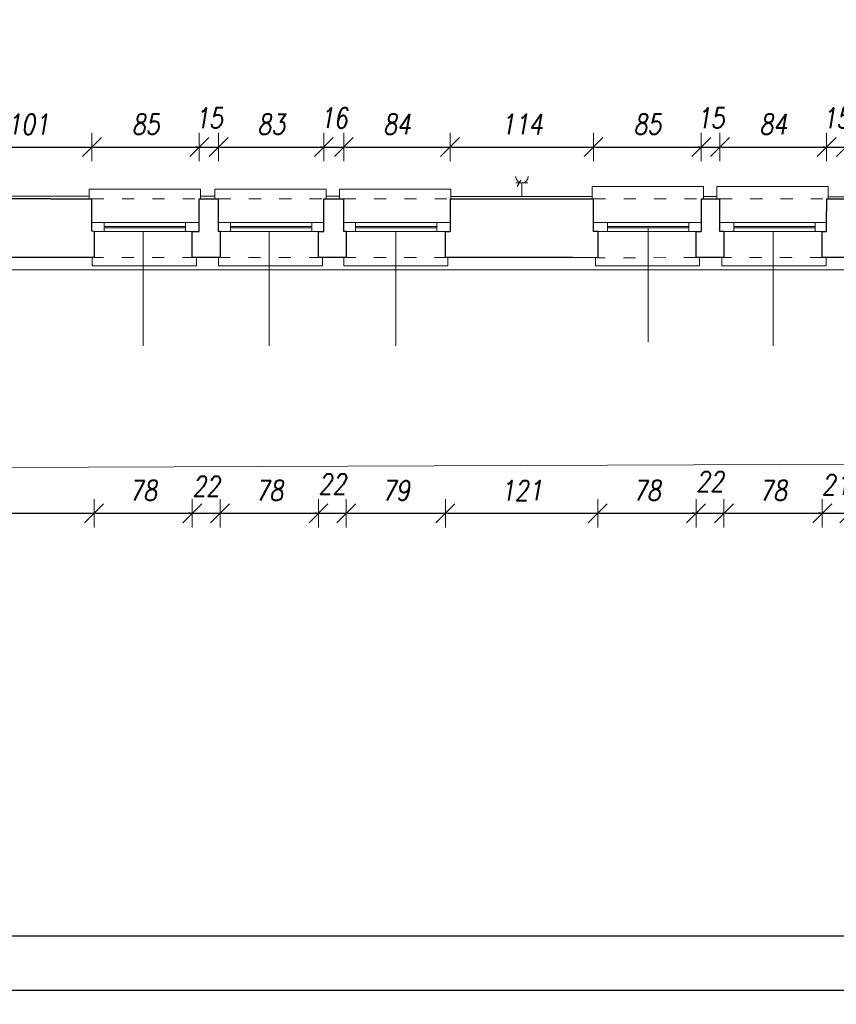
# Model space of a CAD drawing. Header units: millimetres. Extents: x -58431 to 28973, y -32170 to 9431.
# Tile 25 of 54: x -28274 to -21807, y -32170 to -24376. Entities that reach past the tile are written whole.
import ezdxf

# ---------------------------------------------------------------- set-up
doc = ezdxf.new("R2010")
doc.units = ezdxf.units.MM
doc.header["$LTSCALE"] = 8
doc.linetypes.add('ACAD_ISO03W100', pattern=[30, 12, -18])
doc.layers.get('Defpoints').update_dxf_attribs({"lineweight": 0})
for name, color, linetype, lineweight in [('A_DIMEN', 7, 'Continuous', 0), ('BAM_OPISY POWIERZCHNI', 40, 'Continuous', 0), ('instalacje', 6, 'Continuous', 0), ('parter_widok', 4, 'Continuous', 0), ('piętro_dzwi i okna', 3, 'Continuous', 0), ('piętro_parapet', 6, 'Continuous', 0), ('piętro_podciąg', 2, 'ACAD_ISO03W100', 0), ('piętro_rzut', 7, 'Continuous', 30), ('piętro_widok', 4, 'Continuous', 0), ('RZUT_wymiarowanie', 2, 'Continuous', 0), ('wymiarowanie', 4, 'Continuous', 0)]:
    doc.layers.add(name, color=color, linetype=linetype, lineweight=lineweight)
doc.styles.add('ROMANS1', font='romans.shx', dxfattribs={"width": 0.8, "oblique": 10})
doc.dimstyles.new('NARCH100', dxfattribs={"dimscale": 100, "dimtxt": 1.6, "dimasz": 0.15, "dimexe": 0, "dimexo": 0, "dimgap": 1, "dimtad": 1, "dimdec": 0, "dimlfac": 0.1, "dimrnd": 1, "dimdsep": 46, "dimtxsty": 'ROMANS1', "dimblk": 'wym', "dimcen": -1.5, "dimse1": 1, "dimse2": 1, "dimclrd": 4, "dimclre": 4, "dimclrt": 3, "dimadec": 0, "dimazin": 0, "dimtfac": 0.04, "dimtdec": 0, "dimtmove": 2, "dimatfit": 3, "dimldrblk": 'wym', "dimfxl": 0, "dimtolj": 1, "dimarcsym": 0})

# ---------------------------------------------------------------- blocks, each defined once
blk = doc.blocks.new('wym')
at = {"layer": 'A_DIMEN', "color": 4, "ltscale": 100}
for p, q in [((0, -7.5), (0, 7.5)), ((-5, -5), (5, 5)), ((-5, 0), (5, 0))]:
    blk.add_line(p, q, dxfattribs=at)
blk = doc.blocks.new('*D89')
at = {"layer": 'Defpoints', "color": 0, "transparency": 16777216}
for p in [(-29907.7, -26258.7), (-27685.3, -26258.7), (-27685.3, -28282.8)]:
    blk.add_point(p, dxfattribs=at)
at = {"layer": 'piętro_widok', "color": 4, "lineweight": -2, "transparency": 16777216}
blk.add_line((-29892.7, -28282.8), (-27700.3, -28282.8), dxfattribs=at)
at = {"layer": 'piętro_widok', "color": 4, "lineweight": -2, "transparency": 16777216, "xscale": 15, "yscale": 15, "zscale": 15, "rotation": 179.9999999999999}
blk.add_blockref('wym', (-29907.7, -28282.8), dxfattribs=at)
at = {"layer": 'piętro_widok', "color": 4, "lineweight": -2, "transparency": 16777216, "xscale": 15, "yscale": 15, "zscale": 15}
blk.add_blockref('wym', (-27685.3, -28282.8), dxfattribs=at)
at = {"layer": 'piętro_widok', "color": 3, "transparency": 16777216, "insert": (-28796.5, -28102.8), "char_height": 160, "attachment_point": 5, "style": 'ROMANS1'}
blk.add_mtext('\\A1;222', dxfattribs=at)
blk = doc.blocks.new('*D90')
at = {"layer": 'Defpoints', "color": 0, "transparency": 16777216}
for p in [(-27685.3, -26258.7), (-26907.6, -26258.7), (-26907.6, -28282.8)]:
    blk.add_point(p, dxfattribs=at)
at = {"layer": 'piętro_widok', "color": 4, "lineweight": -2, "transparency": 16777216}
blk.add_line((-27670.3, -28282.8), (-26922.6, -28282.8), dxfattribs=at)
at = {"layer": 'piętro_widok', "color": 4, "lineweight": -2, "transparency": 16777216, "xscale": 15, "yscale": 15, "zscale": 15, "rotation": 179.9999999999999}
blk.add_blockref('wym', (-27685.3, -28282.8), dxfattribs=at)
at = {"layer": 'piętro_widok', "color": 4, "lineweight": -2, "transparency": 16777216, "xscale": 15, "yscale": 15, "zscale": 15}
blk.add_blockref('wym', (-26907.6, -28282.8), dxfattribs=at)
at = {"layer": 'piętro_widok', "color": 3, "transparency": 16777216, "insert": (-27296.5, -28102.8), "char_height": 160, "attachment_point": 5, "style": 'ROMANS1'}
blk.add_mtext('\\A1;78', dxfattribs=at)
blk = doc.blocks.new('*D91')
at = {"layer": 'Defpoints', "color": 0, "transparency": 16777216}
for p in [(-26907.6, -26258.7), (-26687.1, -26258.7), (-26687.1, -28282.8)]:
    blk.add_point(p, dxfattribs=at)
at = {"layer": 'piętro_widok', "color": 4, "lineweight": -2, "transparency": 16777216}
for p, q in [((-26922.6, -28282.8), (-26937.6, -28282.8)), ((-26907.6, -28282.8), (-26687.1, -28282.8)), ((-26672.1, -28282.8), (-26657.1, -28282.8))]:
    blk.add_line(p, q, dxfattribs=at)
at = {"layer": 'piętro_widok', "color": 4, "lineweight": -2, "transparency": 16777216, "xscale": 15, "yscale": 15, "zscale": 15}
for p, rotation in [((-26907.6, -28282.8), 359.9999999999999), ((-26687.1, -28282.8), 179.9999999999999)]:
    blk.add_blockref('wym', p, dxfattribs=dict(at, rotation=rotation))
at = {"layer": 'piętro_widok', "color": 3, "transparency": 16777216, "insert": (-26797.4, -28068.7), "char_height": 160, "attachment_point": 5, "style": 'ROMANS1'}
blk.add_mtext('\\A1;22', dxfattribs=at)
blk = doc.blocks.new('*D92')
at = {"layer": 'Defpoints', "color": 0, "transparency": 16777216}
for p in [(-26687.1, -26258.7), (-25908.1, -26258.7), (-25908.1, -28282.8)]:
    blk.add_point(p, dxfattribs=at)
at = {"layer": 'piętro_widok', "color": 4, "lineweight": -2, "transparency": 16777216}
blk.add_line((-26672.1, -28282.8), (-25923.1, -28282.8), dxfattribs=at)
at = {"layer": 'piętro_widok', "color": 4, "lineweight": -2, "transparency": 16777216, "xscale": 15, "yscale": 15, "zscale": 15, "rotation": 179.9999999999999}
blk.add_blockref('wym', (-26687.1, -28282.8), dxfattribs=at)
at = {"layer": 'piętro_widok', "color": 4, "lineweight": -2, "transparency": 16777216, "xscale": 15, "yscale": 15, "zscale": 15}
blk.add_blockref('wym', (-25908.1, -28282.8), dxfattribs=at)
at = {"layer": 'piętro_widok', "color": 3, "transparency": 16777216, "insert": (-26297.6, -28102.8), "char_height": 160, "attachment_point": 5, "style": 'ROMANS1'}
blk.add_mtext('\\A1;78', dxfattribs=at)
blk = doc.blocks.new('*D93')
at = {"layer": 'Defpoints', "color": 0, "transparency": 16777216}
for p in [(-25908.1, -26258.7), (-25688, -26258.7), (-25688, -28282.8)]:
    blk.add_point(p, dxfattribs=at)
at = {"layer": 'piętro_widok', "color": 4, "lineweight": -2, "transparency": 16777216}
for p, q in [((-25923.1, -28282.8), (-25938.1, -28282.8)), ((-25908.1, -28282.8), (-25688, -28282.8)), ((-25673, -28282.8), (-25658, -28282.8))]:
    blk.add_line(p, q, dxfattribs=at)
at = {"layer": 'piętro_widok', "color": 4, "lineweight": -2, "transparency": 16777216, "xscale": 15, "yscale": 15, "zscale": 15}
for p, rotation in [((-25908.1, -28282.8), 359.9999999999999), ((-25688, -28282.8), 179.9999999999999)]:
    blk.add_blockref('wym', p, dxfattribs=dict(at, rotation=rotation))
at = {"layer": 'piętro_widok', "color": 3, "transparency": 16777216, "insert": (-25798.1, -28050.7), "char_height": 160, "attachment_point": 5, "style": 'ROMANS1'}
blk.add_mtext('\\A1;22', dxfattribs=at)
blk = doc.blocks.new('*D94')
at = {"layer": 'Defpoints', "color": 0, "transparency": 16777216}
for p in [(-25688, -26258.7), (-24902.6, -26258.7), (-24902.6, -28282.8)]:
    blk.add_point(p, dxfattribs=at)
at = {"layer": 'piętro_widok', "color": 4, "lineweight": -2, "transparency": 16777216}
blk.add_line((-25673, -28282.8), (-24917.6, -28282.8), dxfattribs=at)
at = {"layer": 'piętro_widok', "color": 4, "lineweight": -2, "transparency": 16777216, "xscale": 15, "yscale": 15, "zscale": 15, "rotation": 179.9999999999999}
blk.add_blockref('wym', (-25688, -28282.8), dxfattribs=at)
at = {"layer": 'piętro_widok', "color": 4, "lineweight": -2, "transparency": 16777216, "xscale": 15, "yscale": 15, "zscale": 15}
blk.add_blockref('wym', (-24902.6, -28282.8), dxfattribs=at)
at = {"layer": 'piętro_widok', "color": 3, "transparency": 16777216, "insert": (-25295.3, -28102.8), "char_height": 160, "attachment_point": 5, "style": 'ROMANS1'}
blk.add_mtext('\\A1;79', dxfattribs=at)
blk = doc.blocks.new('*D95')
at = {"layer": 'Defpoints', "color": 0, "transparency": 16777216}
for p in [(-24902.6, -26258.7), (-23696.8, -26261), (-23696.8, -28282.8)]:
    blk.add_point(p, dxfattribs=at)
at = {"layer": 'piętro_widok', "color": 4, "lineweight": -2, "transparency": 16777216}
blk.add_line((-24887.6, -28282.8), (-23711.8, -28282.8), dxfattribs=at)
at = {"layer": 'piętro_widok', "color": 4, "lineweight": -2, "transparency": 16777216, "xscale": 15, "yscale": 15, "zscale": 15, "rotation": 179.9999999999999}
blk.add_blockref('wym', (-24902.6, -28282.8), dxfattribs=at)
at = {"layer": 'piętro_widok', "color": 4, "lineweight": -2, "transparency": 16777216, "xscale": 15, "yscale": 15, "zscale": 15}
blk.add_blockref('wym', (-23696.8, -28282.8), dxfattribs=at)
at = {"layer": 'piętro_widok', "color": 3, "transparency": 16777216, "insert": (-24299.7, -28102.8), "char_height": 160, "attachment_point": 5, "style": 'ROMANS1'}
blk.add_mtext('\\A1;121', dxfattribs=at)
blk = doc.blocks.new('*D96')
at = {"layer": 'Defpoints', "color": 0, "transparency": 16777216}
for p in [(-23696.8, -26261), (-22917.8, -26258.7), (-22917.8, -28282.8)]:
    blk.add_point(p, dxfattribs=at)
at = {"layer": 'piętro_widok', "color": 4, "lineweight": -2, "transparency": 16777216}
blk.add_line((-23681.8, -28282.8), (-22932.8, -28282.8), dxfattribs=at)
at = {"layer": 'piętro_widok', "color": 4, "lineweight": -2, "transparency": 16777216, "xscale": 15, "yscale": 15, "zscale": 15, "rotation": 179.9999999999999}
blk.add_blockref('wym', (-23696.8, -28282.8), dxfattribs=at)
at = {"layer": 'piętro_widok', "color": 4, "lineweight": -2, "transparency": 16777216, "xscale": 15, "yscale": 15, "zscale": 15}
blk.add_blockref('wym', (-22917.8, -28282.8), dxfattribs=at)
at = {"layer": 'piętro_widok', "color": 3, "transparency": 16777216, "insert": (-23307.3, -28102.8), "char_height": 160, "attachment_point": 5, "style": 'ROMANS1'}
blk.add_mtext('\\A1;78', dxfattribs=at)
blk = doc.blocks.new('*D97')
at = {"layer": 'Defpoints', "color": 0, "transparency": 16777216}
for p in [(-22917.8, -26258.7), (-22697.3, -26258.7), (-22697.3, -28282.8)]:
    blk.add_point(p, dxfattribs=at)
at = {"layer": 'piętro_widok', "color": 4, "lineweight": -2, "transparency": 16777216}
for p, q in [((-22932.8, -28282.8), (-22947.8, -28282.8)), ((-22917.8, -28282.8), (-22697.3, -28282.8)), ((-22682.3, -28282.8), (-22667.3, -28282.8))]:
    blk.add_line(p, q, dxfattribs=at)
at = {"layer": 'piętro_widok', "color": 4, "lineweight": -2, "transparency": 16777216, "xscale": 15, "yscale": 15, "zscale": 15}
for p, rotation in [((-22917.8, -28282.8), 359.9999999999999), ((-22697.3, -28282.8), 179.9999999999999)]:
    blk.add_blockref('wym', p, dxfattribs=dict(at, rotation=rotation))
at = {"layer": 'piętro_widok', "color": 3, "transparency": 16777216, "insert": (-22807.6, -28031.5), "char_height": 160, "attachment_point": 5, "style": 'ROMANS1'}
blk.add_mtext('\\A1;22', dxfattribs=at)
blk = doc.blocks.new('*D98')
at = {"layer": 'Defpoints', "color": 0, "transparency": 16777216}
for p in [(-22697.3, -26258.7), (-21918.3, -26258.7), (-21918.3, -28282.8)]:
    blk.add_point(p, dxfattribs=at)
at = {"layer": 'piętro_widok', "color": 4, "lineweight": -2, "transparency": 16777216}
blk.add_line((-22682.3, -28282.8), (-21933.3, -28282.8), dxfattribs=at)
at = {"layer": 'piętro_widok', "color": 4, "lineweight": -2, "transparency": 16777216, "xscale": 15, "yscale": 15, "zscale": 15, "rotation": 179.9999999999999}
blk.add_blockref('wym', (-22697.3, -28282.8), dxfattribs=at)
at = {"layer": 'piętro_widok', "color": 4, "lineweight": -2, "transparency": 16777216, "xscale": 15, "yscale": 15, "zscale": 15}
blk.add_blockref('wym', (-21918.3, -28282.8), dxfattribs=at)
at = {"layer": 'piętro_widok', "color": 3, "transparency": 16777216, "insert": (-22307.8, -28102.8), "char_height": 160, "attachment_point": 5, "style": 'ROMANS1'}
blk.add_mtext('\\A1;78', dxfattribs=at)
blk = doc.blocks.new('*D99')
at = {"layer": 'Defpoints', "color": 0, "transparency": 16777216}
for p in [(-21918.3, -26258.7), (-21705.6, -26258.7), (-21705.6, -28282.8)]:
    blk.add_point(p, dxfattribs=at)
at = {"layer": 'piętro_widok', "color": 4, "lineweight": -2, "transparency": 16777216}
for p, q in [((-21933.3, -28282.8), (-21948.3, -28282.8)), ((-21918.3, -28282.8), (-21705.6, -28282.8)), ((-21690.6, -28282.8), (-21675.6, -28282.8))]:
    blk.add_line(p, q, dxfattribs=at)
at = {"layer": 'piętro_widok', "color": 4, "lineweight": -2, "transparency": 16777216, "xscale": 15, "yscale": 15, "zscale": 15}
for p, rotation in [((-21918.3, -28282.8), 359.9999999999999), ((-21705.6, -28282.8), 179.9999999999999)]:
    blk.add_blockref('wym', p, dxfattribs=dict(at, rotation=rotation))
at = {"layer": 'piętro_widok', "color": 3, "transparency": 16777216, "insert": (-21812, -28056.8), "char_height": 160, "attachment_point": 5, "style": 'ROMANS1'}
blk.add_mtext('\\A1;21', dxfattribs=at)
blk = doc.blocks.new('*D218')
at = {"layer": 'Defpoints', "color": 0, "transparency": 16777216}
for p in [(-27702.5, -25384.3), (-28711.9, -25792.5), (-27702.5, -25981.2)]:
    blk.add_point(p, dxfattribs=at)
at = {"layer": 'RZUT_wymiarowanie', "color": 4, "lineweight": -2, "transparency": 16777216}
blk.add_line((-28696.9, -25384.3), (-27717.5, -25384.3), dxfattribs=at)
at = {"layer": 'RZUT_wymiarowanie', "color": 4, "lineweight": -2, "transparency": 16777216, "xscale": 15, "yscale": 15, "zscale": 15, "rotation": 179.9999999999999}
blk.add_blockref('wym', (-28711.9, -25384.3), dxfattribs=at)
at = {"layer": 'RZUT_wymiarowanie', "color": 4, "lineweight": -2, "transparency": 16777216, "xscale": 15, "yscale": 15, "zscale": 15}
blk.add_blockref('wym', (-27702.5, -25384.3), dxfattribs=at)
at = {"layer": 'RZUT_wymiarowanie', "color": 3, "transparency": 16777216, "insert": (-28207.2, -25204.3), "char_height": 160, "attachment_point": 5, "style": 'ROMANS1'}
blk.add_mtext('\\A1;101', dxfattribs=at)
blk = doc.blocks.new('*D219')
at = {"layer": 'Defpoints', "color": 0, "transparency": 16777216}
for p in [(-26851.6, -25384.3), (-27702.5, -25981.2), (-26851.6, -25981.2)]:
    blk.add_point(p, dxfattribs=at)
at = {"layer": 'RZUT_wymiarowanie', "color": 4, "lineweight": -2, "transparency": 16777216}
blk.add_line((-27687.5, -25384.3), (-26866.6, -25384.3), dxfattribs=at)
at = {"layer": 'RZUT_wymiarowanie', "color": 4, "lineweight": -2, "transparency": 16777216, "xscale": 15, "yscale": 15, "zscale": 15, "rotation": 179.9999999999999}
blk.add_blockref('wym', (-27702.5, -25384.3), dxfattribs=at)
at = {"layer": 'RZUT_wymiarowanie', "color": 4, "lineweight": -2, "transparency": 16777216, "xscale": 15, "yscale": 15, "zscale": 15}
blk.add_blockref('wym', (-26851.6, -25384.3), dxfattribs=at)
at = {"layer": 'RZUT_wymiarowanie', "color": 3, "transparency": 16777216, "insert": (-27277.1, -25204.3), "char_height": 160, "attachment_point": 5, "style": 'ROMANS1'}
blk.add_mtext('\\A1;85', dxfattribs=at)
blk = doc.blocks.new('*D300')
at = {"layer": 'Defpoints', "color": 0, "transparency": 16777216}
for p in [(-26698.5, -25384.3), (-26851.6, -25981.2), (-26698.5, -25981.2)]:
    blk.add_point(p, dxfattribs=at)
at = {"layer": 'RZUT_wymiarowanie', "color": 4, "lineweight": -2, "transparency": 16777216}
for p, q in [((-26866.6, -25384.3), (-26881.6, -25384.3)), ((-26851.6, -25384.3), (-26698.5, -25384.3)), ((-26683.5, -25384.3), (-26668.5, -25384.3))]:
    blk.add_line(p, q, dxfattribs=at)
at = {"layer": 'RZUT_wymiarowanie', "color": 4, "lineweight": -2, "transparency": 16777216, "xscale": 15, "yscale": 15, "zscale": 15}
for p, rotation in [((-26851.6, -25384.3), 359.9999999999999), ((-26698.5, -25384.3), 179.9999999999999)]:
    blk.add_blockref('wym', p, dxfattribs=dict(at, rotation=rotation))
at = {"layer": 'RZUT_wymiarowanie', "color": 3, "transparency": 16777216, "insert": (-26775.1, -25154.3), "char_height": 160, "attachment_point": 5, "style": 'ROMANS1'}
blk.add_mtext('\\A1;15', dxfattribs=at)
blk = doc.blocks.new('*D301')
at = {"layer": 'Defpoints', "color": 0, "transparency": 16777216}
for p in [(-25865.8, -25384.3), (-26698.5, -25981.2), (-25865.8, -25981.2)]:
    blk.add_point(p, dxfattribs=at)
at = {"layer": 'RZUT_wymiarowanie', "color": 4, "lineweight": -2, "transparency": 16777216}
blk.add_line((-26683.5, -25384.3), (-25880.8, -25384.3), dxfattribs=at)
at = {"layer": 'RZUT_wymiarowanie', "color": 4, "lineweight": -2, "transparency": 16777216, "xscale": 15, "yscale": 15, "zscale": 15, "rotation": 179.9999999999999}
blk.add_blockref('wym', (-26698.5, -25384.3), dxfattribs=at)
at = {"layer": 'RZUT_wymiarowanie', "color": 4, "lineweight": -2, "transparency": 16777216, "xscale": 15, "yscale": 15, "zscale": 15}
blk.add_blockref('wym', (-25865.8, -25384.3), dxfattribs=at)
at = {"layer": 'RZUT_wymiarowanie', "color": 3, "transparency": 16777216, "insert": (-26282.1, -25204.3), "char_height": 160, "attachment_point": 5, "style": 'ROMANS1'}
blk.add_mtext('\\A1;83', dxfattribs=at)
blk = doc.blocks.new('*D302')
at = {"layer": 'Defpoints', "color": 0, "transparency": 16777216}
for p in [(-25707.4, -25384.3), (-25865.8, -25981.2), (-25707.4, -25981.2)]:
    blk.add_point(p, dxfattribs=at)
at = {"layer": 'RZUT_wymiarowanie', "color": 4, "lineweight": -2, "transparency": 16777216}
for p, q in [((-25880.8, -25384.3), (-25895.8, -25384.3)), ((-25865.8, -25384.3), (-25707.4, -25384.3)), ((-25692.4, -25384.3), (-25677.4, -25384.3))]:
    blk.add_line(p, q, dxfattribs=at)
at = {"layer": 'RZUT_wymiarowanie', "color": 4, "lineweight": -2, "transparency": 16777216, "xscale": 15, "yscale": 15, "zscale": 15}
for p, rotation in [((-25865.8, -25384.3), 359.9999999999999), ((-25707.4, -25384.3), 179.9999999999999)]:
    blk.add_blockref('wym', p, dxfattribs=dict(at, rotation=rotation))
at = {"layer": 'RZUT_wymiarowanie', "color": 3, "transparency": 16777216, "insert": (-25786.6, -25154.3), "char_height": 160, "attachment_point": 5, "style": 'ROMANS1'}
blk.add_mtext('\\A1;16', dxfattribs=at)
blk = doc.blocks.new('*D303')
at = {"layer": 'Defpoints', "color": 0, "transparency": 16777216}
for p in [(-24865.8, -25384.3), (-25707.4, -25981.2), (-24865.8, -25981.2)]:
    blk.add_point(p, dxfattribs=at)
at = {"layer": 'RZUT_wymiarowanie', "color": 4, "lineweight": -2, "transparency": 16777216}
blk.add_line((-25692.4, -25384.3), (-24880.8, -25384.3), dxfattribs=at)
at = {"layer": 'RZUT_wymiarowanie', "color": 4, "lineweight": -2, "transparency": 16777216, "xscale": 15, "yscale": 15, "zscale": 15, "rotation": 179.9999999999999}
blk.add_blockref('wym', (-25707.4, -25384.3), dxfattribs=at)
at = {"layer": 'RZUT_wymiarowanie', "color": 4, "lineweight": -2, "transparency": 16777216, "xscale": 15, "yscale": 15, "zscale": 15}
blk.add_blockref('wym', (-24865.8, -25384.3), dxfattribs=at)
at = {"layer": 'RZUT_wymiarowanie', "color": 3, "transparency": 16777216, "insert": (-25286.6, -25204.3), "char_height": 160, "attachment_point": 5, "style": 'ROMANS1'}
blk.add_mtext('\\A1;84', dxfattribs=at)
blk = doc.blocks.new('*D304')
at = {"layer": 'Defpoints', "color": 0, "transparency": 16777216}
for p in [(-23730.3, -25384.3), (-24865.8, -25981.2), (-23730.3, -25981.2)]:
    blk.add_point(p, dxfattribs=at)
at = {"layer": 'RZUT_wymiarowanie', "color": 4, "lineweight": -2, "transparency": 16777216}
blk.add_line((-24850.8, -25384.3), (-23745.3, -25384.3), dxfattribs=at)
at = {"layer": 'RZUT_wymiarowanie', "color": 4, "lineweight": -2, "transparency": 16777216, "xscale": 15, "yscale": 15, "zscale": 15, "rotation": 179.9999999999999}
blk.add_blockref('wym', (-24865.8, -25384.3), dxfattribs=at)
at = {"layer": 'RZUT_wymiarowanie', "color": 4, "lineweight": -2, "transparency": 16777216, "xscale": 15, "yscale": 15, "zscale": 15}
blk.add_blockref('wym', (-23730.3, -25384.3), dxfattribs=at)
at = {"layer": 'RZUT_wymiarowanie', "color": 3, "transparency": 16777216, "insert": (-24298.1, -25204.3), "char_height": 160, "attachment_point": 5, "style": 'ROMANS1'}
blk.add_mtext('\\A1;114', dxfattribs=at)
blk = doc.blocks.new('*D305')
at = {"layer": 'Defpoints', "color": 0, "transparency": 16777216}
for p in [(-22876.7, -25384.3), (-23730.3, -25981.2), (-22876.7, -25981.2)]:
    blk.add_point(p, dxfattribs=at)
at = {"layer": 'RZUT_wymiarowanie', "color": 4, "lineweight": -2, "transparency": 16777216}
blk.add_line((-23715.3, -25384.3), (-22891.7, -25384.3), dxfattribs=at)
at = {"layer": 'RZUT_wymiarowanie', "color": 4, "lineweight": -2, "transparency": 16777216, "xscale": 15, "yscale": 15, "zscale": 15, "rotation": 179.9999999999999}
blk.add_blockref('wym', (-23730.3, -25384.3), dxfattribs=at)
at = {"layer": 'RZUT_wymiarowanie', "color": 4, "lineweight": -2, "transparency": 16777216, "xscale": 15, "yscale": 15, "zscale": 15}
blk.add_blockref('wym', (-22876.7, -25384.3), dxfattribs=at)
at = {"layer": 'RZUT_wymiarowanie', "color": 3, "transparency": 16777216, "insert": (-23303.5, -25204.3), "char_height": 160, "attachment_point": 5, "style": 'ROMANS1'}
blk.add_mtext('\\A1;85', dxfattribs=at)
blk = doc.blocks.new('*D306')
at = {"layer": 'Defpoints', "color": 0, "transparency": 16777216}
for p in [(-22729, -25384.3), (-22876.7, -25981.2), (-22729, -25981.2)]:
    blk.add_point(p, dxfattribs=at)
at = {"layer": 'RZUT_wymiarowanie', "color": 4, "lineweight": -2, "transparency": 16777216}
for p, q in [((-22891.7, -25384.3), (-22906.7, -25384.3)), ((-22876.7, -25384.3), (-22729, -25384.3)), ((-22714, -25384.3), (-22699, -25384.3))]:
    blk.add_line(p, q, dxfattribs=at)
at = {"layer": 'RZUT_wymiarowanie', "color": 4, "lineweight": -2, "transparency": 16777216, "xscale": 15, "yscale": 15, "zscale": 15}
for p, rotation in [((-22876.7, -25384.3), 359.9999999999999), ((-22729, -25384.3), 179.9999999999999)]:
    blk.add_blockref('wym', p, dxfattribs=dict(at, rotation=rotation))
at = {"layer": 'RZUT_wymiarowanie', "color": 3, "transparency": 16777216, "insert": (-22802.9, -25154.3), "char_height": 160, "attachment_point": 5, "style": 'ROMANS1'}
blk.add_mtext('\\A1;15', dxfattribs=at)
blk = doc.blocks.new('*D307')
at = {"layer": 'Defpoints', "color": 0, "transparency": 16777216}
for p in [(-21884.7, -25384.3), (-22729, -25981.2), (-21884.7, -25981.2)]:
    blk.add_point(p, dxfattribs=at)
at = {"layer": 'RZUT_wymiarowanie', "color": 4, "lineweight": -2, "transparency": 16777216}
blk.add_line((-22714, -25384.3), (-21899.7, -25384.3), dxfattribs=at)
at = {"layer": 'RZUT_wymiarowanie', "color": 4, "lineweight": -2, "transparency": 16777216, "xscale": 15, "yscale": 15, "zscale": 15, "rotation": 179.9999999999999}
blk.add_blockref('wym', (-22729, -25384.3), dxfattribs=at)
at = {"layer": 'RZUT_wymiarowanie', "color": 4, "lineweight": -2, "transparency": 16777216, "xscale": 15, "yscale": 15, "zscale": 15}
blk.add_blockref('wym', (-21884.7, -25384.3), dxfattribs=at)
at = {"layer": 'RZUT_wymiarowanie', "color": 3, "transparency": 16777216, "insert": (-22306.8, -25204.3), "char_height": 160, "attachment_point": 5, "style": 'ROMANS1'}
blk.add_mtext('\\A1;84', dxfattribs=at)
blk = doc.blocks.new('*D308')
at = {"layer": 'Defpoints', "color": 0, "transparency": 16777216}
for p in [(-21730.2, -25384.3), (-21884.7, -25981.2), (-21730.2, -25981.2)]:
    blk.add_point(p, dxfattribs=at)
at = {"layer": 'RZUT_wymiarowanie', "color": 4, "lineweight": -2, "transparency": 16777216}
for p, q in [((-21899.7, -25384.3), (-21914.7, -25384.3)), ((-21884.7, -25384.3), (-21730.2, -25384.3)), ((-21715.2, -25384.3), (-21700.2, -25384.3))]:
    blk.add_line(p, q, dxfattribs=at)
at = {"layer": 'RZUT_wymiarowanie', "color": 4, "lineweight": -2, "transparency": 16777216, "xscale": 15, "yscale": 15, "zscale": 15}
for p, rotation in [((-21884.7, -25384.3), 359.9999999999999), ((-21730.2, -25384.3), 179.9999999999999)]:
    blk.add_blockref('wym', p, dxfattribs=dict(at, rotation=rotation))
at = {"layer": 'RZUT_wymiarowanie', "color": 3, "transparency": 16777216, "insert": (-21807.4, -25154.3), "char_height": 160, "attachment_point": 5, "style": 'ROMANS1'}
blk.add_mtext('\\A1;15', dxfattribs=at)
blk = doc.blocks.new('*D543')
at = {"layer": 'BAM_OPISY POWIERZCHNI', "color": 4, "lineweight": -2, "transparency": 16777216}
blk.add_line((-56042.1, -31627.1), (-14725.3, -31627.1), dxfattribs=at)
at = {"layer": 'Defpoints', "color": 0, "transparency": 16777216}
for p in [(-56057.1, -26261.6), (-14710.3, -30520.1), (-14710.3, -31627.1)]:
    blk.add_point(p, dxfattribs=at)
at = {"layer": 'BAM_OPISY POWIERZCHNI', "color": 4, "lineweight": -2, "transparency": 16777216, "xscale": 15, "yscale": 15, "zscale": 15, "rotation": 179.9999999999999}
blk.add_blockref('wym', (-56057.1, -31627.1), dxfattribs=at)
at = {"layer": 'BAM_OPISY POWIERZCHNI', "color": 4, "lineweight": -2, "transparency": 16777216, "xscale": 15, "yscale": 15, "zscale": 15}
blk.add_blockref('wym', (-14710.3, -31627.1), dxfattribs=at)
at = {"layer": 'BAM_OPISY POWIERZCHNI', "color": 3, "transparency": 16777216, "insert": (-35383.7, -31447.1), "char_height": 160, "attachment_point": 5, "style": 'ROMANS1'}
blk.add_mtext('\\A1;4135', dxfattribs=at)
blk = doc.blocks.new('*D546')
at = {"layer": 'BAM_OPISY POWIERZCHNI', "color": 4, "lineweight": -2, "transparency": 16777216}
blk.add_line((-56042.1, -32057.8), (-1543.1, -32057.8), dxfattribs=at)
at = {"layer": 'Defpoints', "color": 0, "transparency": 16777216}
for p in [(-56057.1, -26261.6), (-1528.1, -26309.4), (-1528.1, -32057.8)]:
    blk.add_point(p, dxfattribs=at)
at = {"layer": 'BAM_OPISY POWIERZCHNI', "color": 4, "lineweight": -2, "transparency": 16777216, "xscale": 15, "yscale": 15, "zscale": 15, "rotation": 179.9999999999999}
blk.add_blockref('wym', (-56057.1, -32057.8), dxfattribs=at)
at = {"layer": 'BAM_OPISY POWIERZCHNI', "color": 4, "lineweight": -2, "transparency": 16777216, "xscale": 15, "yscale": 15, "zscale": 15}
blk.add_blockref('wym', (-1528.1, -32057.8), dxfattribs=at)
at = {"layer": 'BAM_OPISY POWIERZCHNI', "color": 3, "transparency": 16777216, "insert": (-28792.6, -31877.8), "char_height": 160, "attachment_point": 5, "style": 'ROMANS1'}
blk.add_mtext('\\A1;5453', dxfattribs=at)

msp = doc.modelspace()

# ---------------------------------------------------------------- linework, layer by layer
at = {"layer": 'instalacje'}
for points in [[(-24345.2, -25667.2), (-24249.3, -25667.2)], [(-24305.8, -25645.7), (-24335.7, -25695.4)], [(-24297.2, -25667.2), (-24297.2, -25775)]]:
    msp.add_lwpolyline(points, dxfattribs=at)
msp.add_arc((-24297.2, -25617), 50.2, 179.99226, 359.99226, dxfattribs=at)
at = {"layer": 'parter_widok'}
for points in [[(-30477.3, -26455.8), (-30477.3, -26356.4), (-14710.3, -26356.4)], [(-30477.3, -26455.8), (-30477.3, -27929.6), (-14710.3, -27868.4)]]:
    msp.add_lwpolyline(points, dxfattribs=at)
at = {"layer": 'piętro_dzwi i okna'}
for points in [[(-26851.6, -25981.2), (-27702.5, -25981.2)], [(-27606.4, -25981.2), (-27606.4, -26051.2)], [(-26961, -26012.4), (-27606.4, -26012.4)], [(-26961, -26022), (-27606.4, -26022)], [(-26961, -25981.2), (-26961, -26051.2)], [(-25865.8, -25981.2), (-26698.5, -25981.2)], [(-26605.1, -25981.2), (-26605.1, -26051.2)], [(-25959.8, -26012.4), (-26605.1, -26012.4)], [(-25959.8, -26022), (-26605.1, -26022)], [(-25959.8, -25981.2), (-25959.8, -26051.2)], [(-24865.8, -25981.2), (-25707.4, -25981.2)], [(-25615.2, -25981.2), (-25615.2, -26051.2)], [(-24969.9, -26012.4), (-25615.2, -26012.4)], [(-24969.9, -26022), (-25615.2, -26022)], [(-24969.9, -25981.2), (-24969.9, -26051.2)], [(-22876.7, -25981.2), (-23730.3, -25981.2)], [(-23620.3, -25981.2), (-23620.3, -26051.2)], [(-22975, -26012.4), (-23620.3, -26012.4)], [(-22975, -26022), (-23620.3, -26022)], [(-22975, -25981.2), (-22975, -26051.2)], [(-21884.7, -25981.2), (-22729, -25981.2)], [(-22619, -25981.2), (-22619, -26051.2)], [(-21973.7, -26012.4), (-22619, -26012.4)], [(-21973.7, -26022), (-22619, -26022)], [(-21973.7, -25981.2), (-21973.7, -26051.2)], [(-26907.6, -26051.2), (-27685.3, -26051.2)], [(-25908.1, -26051.2), (-26687.1, -26051.2)], [(-24902.6, -26051.2), (-25688, -26051.2)], [(-22917.8, -26051.2), (-23696.8, -26051.2)], [(-21918.3, -26051.2), (-22697.3, -26051.2)]]:
    msp.add_lwpolyline(points, dxfattribs=at)
at = {"layer": 'piętro_parapet'}
for points in [[(-27723.3, -25792.5), (-27723.3, -25716.3), (-26842.2, -25716.3), (-26842.2, -25792.5)], [(-26729.6, -25792.5), (-26729.6, -25716.3), (-25848.5, -25716.3), (-25848.5, -25792.5)], [(-25740.3, -25792.5), (-25740.3, -25716.3), (-24859.2, -25716.3), (-24859.2, -25792.5)], [(-23739.5, -25792.5), (-23739.5, -25696.2), (-22858.4, -25696.2), (-22858.4, -25792.5)], [(-22753.9, -25792.5), (-22753.9, -25695.7), (-21872.7, -25695.7), (-21872.7, -25792.5)], [(-27699.5, -26258.7), (-27699.5, -26324.3), (-26875.1, -26324.3), (-26875.1, -26258.7)], [(-26700.6, -26258.7), (-26700.6, -26324.3), (-25876.2, -26324.3), (-25876.2, -26258.7)], [(-25707.8, -26258.7), (-25707.8, -26324.3), (-24883.4, -26324.3), (-24883.4, -26258.7)], [(-23714.6, -26260.8), (-23714.6, -26324.3), (-22890.2, -26324.3), (-22890.2, -26258.7)], [(-22712.7, -26258.7), (-22712.7, -26324.3), (-21888.3, -26324.3), (-21888.3, -26258.7)]]:
    msp.add_lwpolyline(points, dxfattribs=at)
at = {"layer": 'piętro_podciąg'}
for points in [[(-27702.5, -25792.5), (-26851.6, -25792.5)], [(-26698.5, -25792.5), (-25865.8, -25792.5)], [(-25707.4, -25792.5), (-24865.8, -25792.5)], [(-23730.3, -25792.5), (-22876.7, -25792.5)], [(-22729, -25792.5), (-21884.7, -25792.5)], [(-26889.5, -26258.7), (-27685.3, -26258.7)], [(-25886.1, -26258.7), (-26681.4, -26258.7)], [(-24892.5, -26258.7), (-25688, -26258.7)], [(-22917.8, -26258.7), (-23696.8, -26261)], [(-21918.3, -26258.7), (-22697.3, -26258.7)]]:
    msp.add_lwpolyline(points, dxfattribs=at)
at = {"layer": 'piętro_rzut'}
for points in [[(-28026.9, -25792.5), (-28711.9, -25792.5), (-28711.9, -25385.9), (-28640.6, -25385.9), (-28640.6, -24375.5)], [(-28026.9, -25792.5), (-27702.5, -25792.5)], [(-27685.3, -26051.2), (-27702.5, -26050.8), (-27702.5, -25792.5)], [(-26687.1, -26051.2), (-26687.1, -26258.7), (-26907.6, -26258.7), (-26907.6, -26051.2), (-26851.6, -26051.2), (-26851.6, -25792.5)], [(-26851.6, -25792.5), (-26698.5, -25792.5)], [(-26687.1, -26051.2), (-26698.5, -26051.2), (-26698.5, -25792.5)], [(-25688, -26051.2), (-25688, -26258.7), (-25908.1, -26258.7), (-25908.1, -26051.2), (-25865.8, -26051.2), (-25865.8, -25792.5)], [(-25865.8, -25792.5), (-25707.4, -25792.5)], [(-25688, -26051.2), (-25707.4, -26051.2), (-25707.4, -25792.5)], [(-24865.8, -25792.5), (-24865.8, -26051.2)], [(-24865.8, -25792.5), (-23730.3, -25792.5)], [(-23696.8, -26051.2), (-23730.3, -26051.2), (-23730.3, -25792.5)], [(-22876.7, -25792.5), (-22876.7, -26051.2)], [(-22876.7, -25792.5), (-22729, -25792.5)], [(-22729, -25850.3), (-22729, -25792.5)], [(-21884.7, -25792.5), (-21884.7, -25894.9)], [(-21884.7, -25792.5), (-21730.2, -25792.5)], [(-22697.3, -26051.2), (-22729, -26051.2), (-22729, -25850.3)], [(-21705.6, -26051.2), (-21705.6, -26258.7), (-21918.3, -26258.7), (-21918.3, -26051.2), (-21884.7, -26051.2), (-21884.7, -25894.9)], [(-27685.3, -26051.2), (-27685.3, -26258.7), (-27881.9, -26258.7)], [(-24702.5, -26258.7), (-24902.6, -26258.7), (-24902.6, -26051.2), (-24865.8, -26051.2)], [(-23696.8, -26051.2), (-23696.8, -26261), (-23895.8, -26258.7)], [(-22697.3, -26051.2), (-22697.3, -26258.7), (-22917.8, -26258.7), (-22917.8, -26051.2), (-22876.7, -26051.2)], [(-27881.9, -26258.7), (-29691.8, -26258.7)], [(-23895.8, -26258.7), (-24702.5, -26258.7)]]:
    msp.add_lwpolyline(points, dxfattribs=at)
at = {"layer": 'piętro_widok'}
for points in [[(-28711.9, -25771.7), (-27723.3, -25772.4)], [(-26842.2, -25773.1), (-26729.6, -25773.2)], [(-25848.5, -25773.8), (-25740.3, -25773.9)], [(-24859.2, -25774.5), (-23739.5, -25775.4)], [(-22858.4, -25776), (-22753.9, -25776.1)], [(-21872.7, -25776.8), (-21748.8, -25776.9)]]:
    msp.add_lwpolyline(points, dxfattribs=at)
at = {"layer": 'wymiarowanie'}
for points in [[(-23298.2, -26927.4), (-23297.6, -26022)], [(-27297, -26956.6), (-27296.5, -26051.2)], [(-26298.2, -26956.6), (-26297.6, -26051.2)], [(-25295.8, -26956.6), (-25295.3, -26051.2)], [(-22308.4, -26956.6), (-22307.8, -26051.2)]]:
    msp.add_lwpolyline(points, dxfattribs=at)

# ---------------------------------------------------------------- dimensions: what is measured, and where the dimension line sits
at = {"layer": 'BAM_OPISY POWIERZCHNI'}
for base, p2, picture, middle in [((-14710.3, -31627.1), (-14710.3, -30520.1), '*D543', (-35383.7, -31447.1)), ((-1528.1, -32057.8), (-1528.1, -26309.4), '*D546', (-28792.6, -31877.8))]:
    dim = msp.add_linear_dim(base=base, p1=(-56057.1, -26261.6), p2=p2, dimstyle='NARCH100', dxfattribs=at)
    dim.commit()
    dim.dimension.update_dxf_attribs({"geometry": picture, "text_midpoint": middle})
at = {"layer": 'piętro_widok'}
for base, p1, p2, picture, middle in [((-27685.3, -28282.8), (-29907.7, -26258.7), (-27685.3, -26258.7), '*D89', (-28796.5, -28102.8)), ((-26907.6, -28282.8), (-27685.3, -26258.7), (-26907.6, -26258.7), '*D90', (-27296.5, -28102.8)), ((-25908.1, -28282.8), (-26687.1, -26258.7), (-25908.1, -26258.7), '*D92', (-26297.6, -28102.8)), ((-24902.6, -28282.8), (-25688, -26258.7), (-24902.6, -26258.7), '*D94', (-25295.3, -28102.8)), ((-23696.8, -28282.8), (-24902.6, -26258.7), (-23696.8, -26261), '*D95', (-24299.7, -28102.8)), ((-22917.8, -28282.8), (-23696.8, -26261), (-22917.8, -26258.7), '*D96', (-23307.3, -28102.8)), ((-21918.3, -28282.8), (-22697.3, -26258.7), (-21918.3, -26258.7), '*D98', (-22307.8, -28102.8))]:
    dim = msp.add_linear_dim(base=base, p1=p1, p2=p2, dimstyle='NARCH100', dxfattribs=at)
    dim.commit()
    dim.dimension.update_dxf_attribs({"geometry": picture, "text_midpoint": middle})
for base, p1, p2, picture, middle in [((-26687.1, -28282.8), (-26907.6, -26258.7), (-26687.1, -26258.7), '*D91', (-26797.4, -28068.7)), ((-25688, -28282.8), (-25908.1, -26258.7), (-25688, -26258.7), '*D93', (-25798.1, -28050.7)), ((-22697.3, -28282.8), (-22917.8, -26258.7), (-22697.3, -26258.7), '*D97', (-22807.6, -28031.5)), ((-21705.6, -28282.8), (-21918.3, -26258.7), (-21705.6, -26258.7), '*D99', (-21812, -28056.8))]:
    dim = msp.add_linear_dim(base=base, p1=p1, p2=p2, dimstyle='NARCH100', dxfattribs=at)
    dim.commit()
    dim.dimension.update_dxf_attribs({"geometry": picture, "text_midpoint": middle, "dimtype": 160})
at = {"layer": 'RZUT_wymiarowanie'}
for base, p1, p2, picture, middle in [((-26698.5, -25384.3), (-26851.6, -25981.2), (-26698.5, -25981.2), '*D300', (-26775.1, -25154.3)), ((-25707.4, -25384.3), (-25865.8, -25981.2), (-25707.4, -25981.2), '*D302', (-25786.6, -25154.3)), ((-22729, -25384.3), (-22876.7, -25981.2), (-22729, -25981.2), '*D306', (-22802.9, -25154.3)), ((-21730.2, -25384.3), (-21884.7, -25981.2), (-21730.2, -25981.2), '*D308', (-21807.4, -25154.3)), ((-27702.5, -25384.3), (-28711.9, -25792.5), (-27702.5, -25981.2), '*D218', (-28207.2, -25204.3)), ((-26851.6, -25384.3), (-27702.5, -25981.2), (-26851.6, -25981.2), '*D219', (-27277.1, -25204.3)), ((-25865.8, -25384.3), (-26698.5, -25981.2), (-25865.8, -25981.2), '*D301', (-26282.1, -25204.3)), ((-24865.8, -25384.3), (-25707.4, -25981.2), (-24865.8, -25981.2), '*D303', (-25286.6, -25204.3)), ((-23730.3, -25384.3), (-24865.8, -25981.2), (-23730.3, -25981.2), '*D304', (-24298.1, -25204.3)), ((-22876.7, -25384.3), (-23730.3, -25981.2), (-22876.7, -25981.2), '*D305', (-23303.5, -25204.3)), ((-21884.7, -25384.3), (-22729, -25981.2), (-21884.7, -25981.2), '*D307', (-22306.8, -25204.3))]:
    dim = msp.add_linear_dim(base=base, p1=p1, p2=p2, dimstyle='NARCH100', dxfattribs=at)
    dim.commit()
    dim.dimension.update_dxf_attribs({"geometry": picture, "text_midpoint": middle})

doc.saveas('drawing.dxf')
